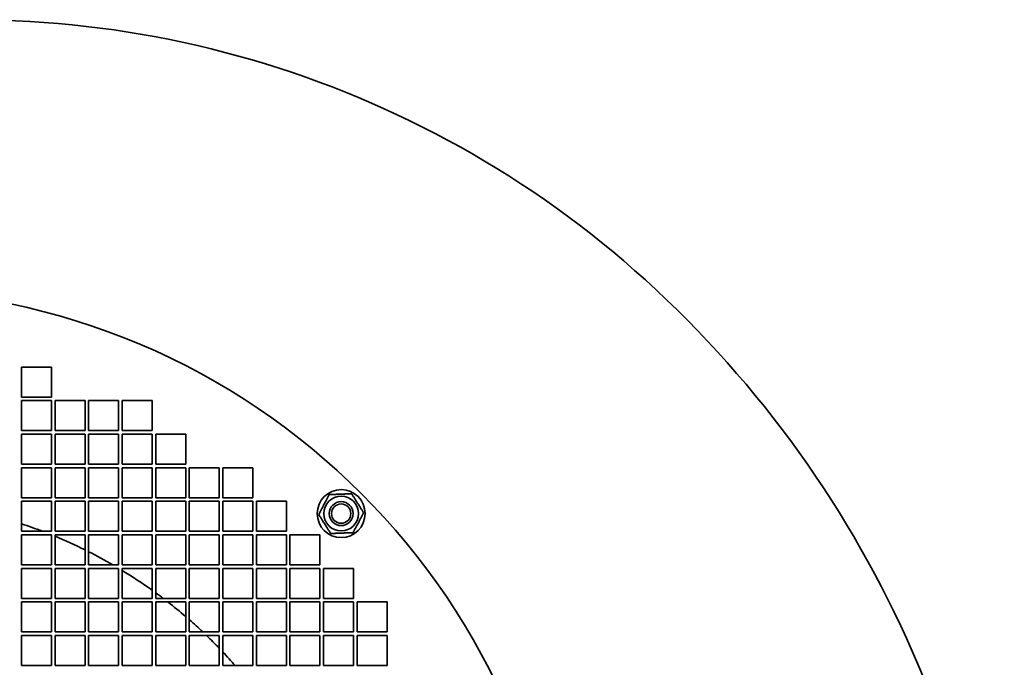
# Model space of a CAD drawing. Header units: millimetres. Extents: x 510 to 1170, y 165 to 1023.
# Tile 6 of 6: x 842 to 1170, y 807 to 1023. Entities that reach past the tile are written whole.
import ezdxf

# ---------------------------------------------------------------- set-up
doc = ezdxf.new("R2010")
doc.units = ezdxf.units.MM
doc.header["$LTSCALE"] = 4
doc.layers.add('Krawędzie widoczne(ISO)', color=7, linetype='Continuous', lineweight=35, true_color=0x262659)

msp = doc.modelspace()

# ---------------------------------------------------------------- linework, layer by layer
at = {"layer": 'Krawędzie widoczne(ISO)'}
for p, q in [((842.5, 906.84), (852.5, 906.84)), ((842.5, 896.84), (842.5, 906.84)), ((852.5, 906.84), (852.5, 896.84)), ((852.5, 896.84), (842.5, 896.84)), ((842.5, 895.64), (852.5, 895.64)), ((842.5, 885.64), (842.5, 895.64)), ((852.5, 895.64), (852.5, 885.64)), ((853.7, 895.64), (863.7, 895.64)), ((853.7, 885.64), (853.7, 895.64)), ((863.7, 895.64), (863.7, 885.64)), ((864.9, 895.64), (874.9, 895.64)), ((864.9, 885.64), (864.9, 895.64)), ((874.9, 895.64), (874.9, 885.64)), ((876.1, 895.64), (886.1, 895.64)), ((876.1, 885.64), (876.1, 895.64)), ((886.1, 895.64), (886.1, 885.64)), ((852.5, 885.64), (842.5, 885.64)), ((842.5, 874.44), (842.5, 884.44)), ((842.5, 884.44), (852.5, 884.44)), ((852.5, 884.44), (852.5, 874.44)), ((863.7, 885.64), (853.7, 885.64)), ((853.7, 874.44), (853.7, 884.44)), ((853.7, 884.44), (863.7, 884.44)), ((863.7, 884.44), (863.7, 874.44)), ((874.9, 885.64), (864.9, 885.64)), ((864.9, 874.44), (864.9, 884.44)), ((864.9, 884.44), (874.9, 884.44)), ((874.9, 884.44), (874.9, 874.44)), ((886.1, 885.64), (876.1, 885.64)), ((876.1, 874.44), (876.1, 884.44)), ((876.1, 884.44), (886.1, 884.44)), ((886.1, 884.44), (886.1, 874.44)), ((887.3, 874.44), (887.3, 884.44)), ((887.3, 884.44), (897.3, 884.44)), ((897.3, 884.44), (897.3, 874.44)), ((852.5, 874.44), (842.5, 874.44)), ((863.7, 874.44), (853.7, 874.44)), ((874.9, 874.44), (864.9, 874.44)), ((886.1, 874.44), (876.1, 874.44)), ((897.3, 874.44), (887.3, 874.44)), ((842.5, 863.24), (842.5, 873.24)), ((842.5, 873.24), (852.5, 873.24)), ((852.5, 873.24), (852.5, 863.24)), ((853.7, 863.24), (853.7, 873.24)), ((853.7, 873.24), (863.7, 873.24)), ((863.7, 873.24), (863.7, 863.24)), ((864.9, 863.24), (864.9, 873.24)), ((864.9, 873.24), (874.9, 873.24)), ((874.9, 873.24), (874.9, 863.24)), ((876.1, 863.24), (876.1, 873.24)), ((876.1, 873.24), (886.1, 873.24)), ((886.1, 873.24), (886.1, 863.24)), ((887.3, 863.24), (887.3, 873.24)), ((887.3, 873.24), (897.3, 873.24)), ((897.3, 873.24), (897.3, 863.24)), ((898.5, 863.24), (898.5, 873.24)), ((898.5, 873.24), (908.5, 873.24)), ((908.5, 873.24), (908.5, 863.24)), ((909.7, 863.24), (909.7, 873.24)), ((909.7, 873.24), (919.7, 873.24)), ((919.7, 873.24), (919.7, 863.24)), ((852.5, 863.24), (842.5, 863.24)), ((842.5, 852.04), (842.5, 862.04)), ((842.5, 862.04), (852.5, 862.04)), ((852.5, 862.04), (852.5, 852.04)), ((863.7, 863.24), (853.7, 863.24)), ((853.7, 852.04), (853.7, 862.04)), ((853.7, 862.04), (863.7, 862.04)), ((863.7, 862.04), (863.7, 852.04)), ((874.9, 863.24), (864.9, 863.24)), ((864.9, 852.04), (864.9, 862.04)), ((864.9, 862.04), (874.9, 862.04)), ((874.9, 862.04), (874.9, 852.04)), ((886.1, 863.24), (876.1, 863.24)), ((876.1, 852.04), (876.1, 862.04)), ((876.1, 862.04), (886.1, 862.04)), ((886.1, 862.04), (886.1, 852.04)), ((897.3, 863.24), (887.3, 863.24)), ((887.3, 852.04), (887.3, 862.04)), ((887.3, 862.04), (897.3, 862.04)), ((897.3, 862.04), (897.3, 852.04)), ((908.5, 863.24), (898.5, 863.24)), ((898.5, 852.04), (898.5, 862.04)), ((898.5, 862.04), (908.5, 862.04)), ((908.5, 862.04), (908.5, 852.04)), ((919.7, 863.24), (909.7, 863.24)), ((909.7, 852.04), (909.7, 862.04)), ((909.7, 862.04), (919.7, 862.04)), ((919.7, 862.04), (919.7, 852.04)), ((920.9, 862.04), (930.9, 862.04)), ((920.9, 852.04), (920.9, 862.04)), ((930.9, 862.04), (930.9, 852.04)), ((852.5, 852.04), (842.5, 852.04)), ((863.7, 852.04), (853.7, 852.04)), ((874.9, 852.04), (864.9, 852.04)), ((886.1, 852.04), (876.1, 852.04)), ((897.3, 852.04), (887.3, 852.04)), ((908.5, 852.04), (898.5, 852.04)), ((919.7, 852.04), (909.7, 852.04)), ((930.9, 852.04), (920.9, 852.04)), ((842.5, 840.84), (842.5, 850.84)), ((842.5, 850.84), (852.5, 850.84)), ((852.5, 850.84), (852.5, 840.84)), ((853.7, 840.84), (853.7, 850.84)), ((853.7, 850.84), (863.7, 850.84)), ((863.7, 850.84), (863.7, 840.84)), ((864.9, 840.84), (864.9, 850.84)), ((864.9, 850.84), (874.9, 850.84)), ((874.9, 850.84), (874.9, 840.84)), ((876.1, 840.84), (876.1, 850.84)), ((876.1, 850.84), (886.1, 850.84)), ((886.1, 850.84), (886.1, 840.84)), ((887.3, 840.84), (887.3, 850.84)), ((887.3, 850.84), (897.3, 850.84)), ((897.3, 850.84), (897.3, 840.84)), ((898.5, 840.84), (898.5, 850.84)), ((898.5, 850.84), (908.5, 850.84)), ((908.5, 850.84), (908.5, 840.84)), ((909.7, 840.84), (909.7, 850.84)), ((909.7, 850.84), (919.7, 850.84)), ((919.7, 850.84), (919.7, 840.84)), ((920.9, 850.84), (930.9, 850.84)), ((920.9, 840.84), (920.9, 850.84)), ((930.9, 850.84), (930.9, 840.84)), ((932.1, 840.84), (932.1, 850.84)), ((932.1, 850.84), (942.1, 850.84)), ((942.1, 850.84), (942.1, 840.84)), ((852.5, 840.84), (842.5, 840.84)), ((842.5, 829.64), (842.5, 839.64)), ((842.5, 839.64), (852.5, 839.64)), ((852.5, 839.64), (852.5, 829.64)), ((863.7, 840.84), (853.7, 840.84)), ((853.7, 829.64), (853.7, 839.64)), ((853.7, 839.64), (863.7, 839.64)), ((863.7, 839.64), (863.7, 829.64)), ((874.9, 840.84), (864.9, 840.84)), ((864.9, 829.64), (864.9, 839.64)), ((864.9, 839.64), (874.9, 839.64)), ((874.9, 839.64), (874.9, 829.64)), ((886.1, 840.84), (876.1, 840.84)), ((876.1, 829.64), (876.1, 839.64)), ((876.1, 839.64), (886.1, 839.64)), ((886.1, 839.64), (886.1, 829.64)), ((897.3, 840.84), (887.3, 840.84)), ((887.3, 829.64), (887.3, 839.64)), ((887.3, 839.64), (897.3, 839.64)), ((897.3, 839.64), (897.3, 829.64)), ((908.5, 840.84), (898.5, 840.84)), ((898.5, 829.64), (898.5, 839.64)), ((898.5, 839.64), (908.5, 839.64)), ((908.5, 839.64), (908.5, 829.64)), ((919.7, 840.84), (909.7, 840.84)), ((909.7, 829.64), (909.7, 839.64)), ((909.7, 839.64), (919.7, 839.64)), ((919.7, 839.64), (919.7, 829.64)), ((930.9, 840.84), (920.9, 840.84)), ((920.9, 839.64), (930.9, 839.64)), ((920.9, 829.64), (920.9, 839.64)), ((930.9, 839.64), (930.9, 829.64)), ((942.1, 840.84), (932.1, 840.84)), ((932.1, 829.64), (932.1, 839.64)), ((932.1, 839.64), (942.1, 839.64)), ((942.1, 839.64), (942.1, 829.64)), ((943.3, 829.64), (943.3, 839.64)), ((943.3, 839.64), (953.3, 839.64)), ((953.3, 839.64), (953.3, 829.64)), ((852.5, 829.64), (842.5, 829.64)), ((842.5, 818.44), (842.5, 828.44)), ((842.5, 828.44), (852.5, 828.44)), ((852.5, 828.44), (852.5, 818.44)), ((863.7, 829.64), (853.7, 829.64)), ((853.7, 818.44), (853.7, 828.44)), ((853.7, 828.44), (863.7, 828.44)), ((863.7, 828.44), (863.7, 818.44)), ((874.9, 829.64), (864.9, 829.64)), ((864.9, 818.44), (864.9, 828.44)), ((864.9, 828.44), (874.9, 828.44)), ((874.9, 828.44), (874.9, 818.44)), ((886.1, 829.64), (876.1, 829.64)), ((876.1, 818.44), (876.1, 828.44)), ((876.1, 828.44), (886.1, 828.44)), ((886.1, 828.44), (886.1, 818.44)), ((897.3, 829.64), (887.3, 829.64)), ((887.3, 818.44), (887.3, 828.44)), ((887.3, 828.44), (897.3, 828.44)), ((897.3, 828.44), (897.3, 818.44)), ((908.5, 829.64), (898.5, 829.64)), ((898.5, 818.44), (898.5, 828.44)), ((898.5, 828.44), (908.5, 828.44)), ((908.5, 828.44), (908.5, 818.44)), ((919.7, 829.64), (909.7, 829.64)), ((909.7, 818.44), (909.7, 828.44)), ((909.7, 828.44), (919.7, 828.44)), ((919.7, 828.44), (919.7, 818.44)), ((930.9, 829.64), (920.9, 829.64)), ((920.9, 828.44), (930.9, 828.44)), ((920.9, 818.44), (920.9, 828.44)), ((930.9, 828.44), (930.9, 818.44)), ((942.1, 829.64), (932.1, 829.64)), ((932.1, 818.44), (932.1, 828.44)), ((932.1, 828.44), (942.1, 828.44)), ((942.1, 828.44), (942.1, 818.44)), ((953.3, 829.64), (943.3, 829.64)), ((943.3, 818.44), (943.3, 828.44)), ((943.3, 828.44), (953.3, 828.44)), ((953.3, 828.44), (953.3, 818.44)), ((954.5, 818.44), (954.5, 828.44)), ((954.5, 828.44), (964.5, 828.44)), ((964.5, 828.44), (964.5, 818.44)), ((852.5, 818.44), (842.5, 818.44)), ((863.7, 818.44), (853.7, 818.44)), ((874.9, 818.44), (864.9, 818.44)), ((886.1, 818.44), (876.1, 818.44)), ((897.3, 818.44), (887.3, 818.44)), ((908.5, 818.44), (898.5, 818.44)), ((919.7, 818.44), (909.7, 818.44)), ((930.9, 818.44), (920.9, 818.44)), ((942.1, 818.44), (932.1, 818.44)), ((953.3, 818.44), (943.3, 818.44)), ((964.5, 818.44), (954.5, 818.44)), ((842.5, 807.24), (842.5, 817.24)), ((842.5, 817.24), (852.5, 817.24)), ((852.5, 817.24), (852.5, 807.24)), ((853.7, 807.24), (853.7, 817.24)), ((853.7, 817.24), (863.7, 817.24)), ((863.7, 817.24), (863.7, 807.24)), ((864.9, 807.24), (864.9, 817.24)), ((864.9, 817.24), (874.9, 817.24)), ((874.9, 817.24), (874.9, 807.24)), ((876.1, 807.24), (876.1, 817.24)), ((876.1, 817.24), (886.1, 817.24)), ((886.1, 817.24), (886.1, 807.24)), ((887.3, 807.24), (887.3, 817.24)), ((887.3, 817.24), (897.3, 817.24)), ((897.3, 817.24), (897.3, 807.24)), ((898.5, 807.24), (898.5, 817.24)), ((898.5, 817.24), (908.5, 817.24)), ((908.5, 817.24), (908.5, 807.24)), ((909.7, 807.24), (909.7, 817.24)), ((909.7, 817.24), (919.7, 817.24)), ((919.7, 817.24), (919.7, 807.24)), ((920.9, 817.24), (930.9, 817.24)), ((920.9, 807.24), (920.9, 817.24)), ((930.9, 817.24), (930.9, 807.24)), ((932.1, 807.24), (932.1, 817.24)), ((932.1, 817.24), (942.1, 817.24)), ((942.1, 817.24), (942.1, 807.24)), ((943.3, 807.24), (943.3, 817.24)), ((943.3, 817.24), (953.3, 817.24)), ((953.3, 817.24), (953.3, 807.24)), ((954.5, 807.24), (954.5, 817.24)), ((954.5, 817.24), (964.5, 817.24)), ((964.5, 817.24), (964.5, 807.24)), ((852.5, 807.24), (842.5, 807.24)), ((863.7, 807.24), (853.7, 807.24)), ((874.9, 807.24), (864.9, 807.24)), ((886.1, 807.24), (876.1, 807.24)), ((897.3, 807.24), (887.3, 807.24)), ((908.5, 807.24), (898.5, 807.24)), ((919.7, 807.24), (909.7, 807.24)), ((930.9, 807.24), (920.9, 807.24)), ((942.1, 807.24), (932.1, 807.24)), ((953.3, 807.24), (943.3, 807.24)), ((964.5, 807.24), (954.5, 807.24))]:
    msp.add_line(p, q, dxfattribs=at)
for centre, radius in [((791.5, 700.24), 232.5), ((949.19, 857.93), 8), ((949.19, 857.93), 5.8), ((949.19, 857.93), 4), ((949.19, 857.93), 4), ((949.19, 857.93), 3.23)]:
    msp.add_circle(centre, radius, dxfattribs=at)
for centre, radius, start, end in [((825.55, 687.47), 335.29, 46.989, 98.8722), ((805.08, 665.36), 365.42, 358.8203, 47.0076), ((791.5, 700.24), 162.5, 69.0919, 71.7088), ((791.5, 700.24), 162.5, 63.6209, 67.4947), ((791.5, 700.24), 162.5, 59.9091, 63.1477), ((791.5, 700.24), 162.5, 54.3978, 58.6265), ((791.5, 700.24), 162.5, 52.7789, 53.8757), ((791.5, 700.24), 162.5, 49.3772, 52.085), ((791.5, 700.24), 162.5, 46.6676, 48.8174), ((791.5, 700.24), 162.5, 43.9455, 46.0545), ((791.5, 700.24), 162.5, 41.1826, 43.3324)]:
    msp.add_arc(centre, radius, start, end, dxfattribs=at)
for points in [[(941.69, 857.64), (943.44, 860.96), (945.19, 864.28)], [(945.19, 864.28), (948.94, 864.42), (952.69, 864.57)], [(952.69, 864.57), (954.69, 861.39), (956.69, 858.21)], [(956.69, 858.21), (954.94, 854.89), (953.19, 851.57)], [(945.69, 851.29), (943.69, 854.46), (941.69, 857.64)], [(953.19, 851.57), (949.44, 851.43), (945.69, 851.29)]]:
    msp.add_rational_spline(points, [1, 1.15470053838, 1], degree=2, dxfattribs=at)

doc.saveas('drawing.dxf')
